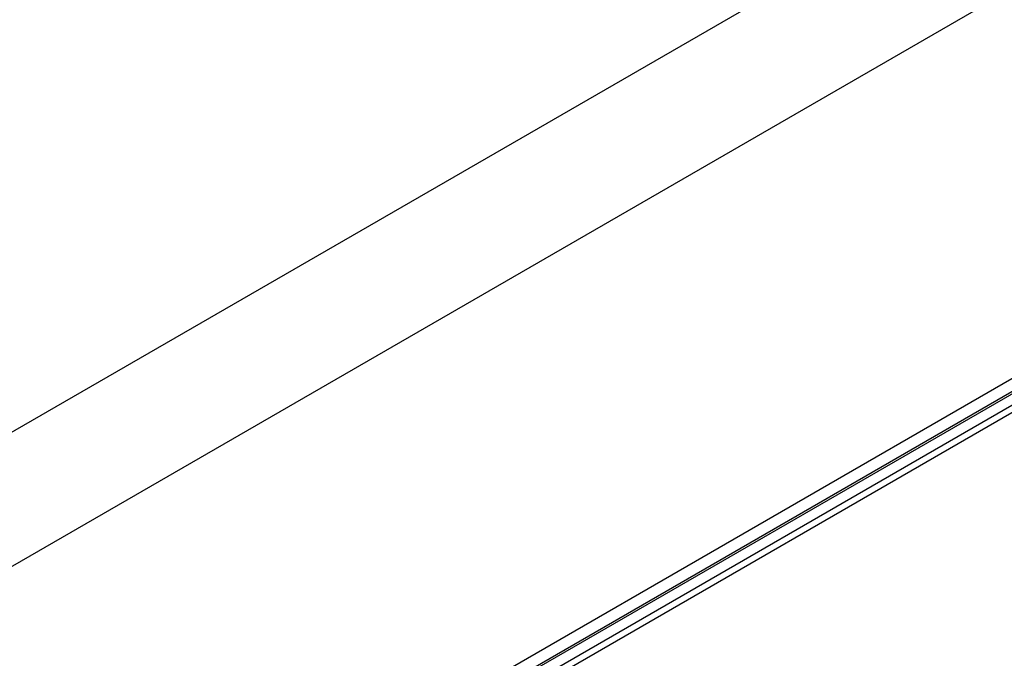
# Paper-space layout 'Sheet1' of a CAD drawing. Header units: millimetres. Extents: x -7 to 420, y -21 to 297.
# Tile 93 of 108: x 316.46 to 326.39, y 249.03 to 255.47. Entities that reach past the tile are written whole.
import ezdxf

# ---------------------------------------------------------------- set-up
doc = ezdxf.new("R2010")
doc.units = ezdxf.units.MM

psp = doc.layouts.new('Sheet1')

# ---------------------------------------------------------------- linework, layer by layer
at = {"color": 7, "linetype": 'Continuous', "lineweight": 25}
for p, q in [((326.3349, 257.0544), (301.0825, 242.4765)), ((328.3659, 256.8744), (303.0511, 242.2605)), ((332.476, 255.3179), (306.6242, 240.3939)), ((332.4967, 255.1973), (306.8745, 240.4059)), ((332.5267, 255.1943), (306.9045, 240.403)), ((332.5267, 255.0784), (307.1054, 240.403)), ((332.4443, 254.9563), (314.2717, 244.4655))]:
    psp.add_line(p, q, dxfattribs=at)

doc.saveas('drawing.dxf')
